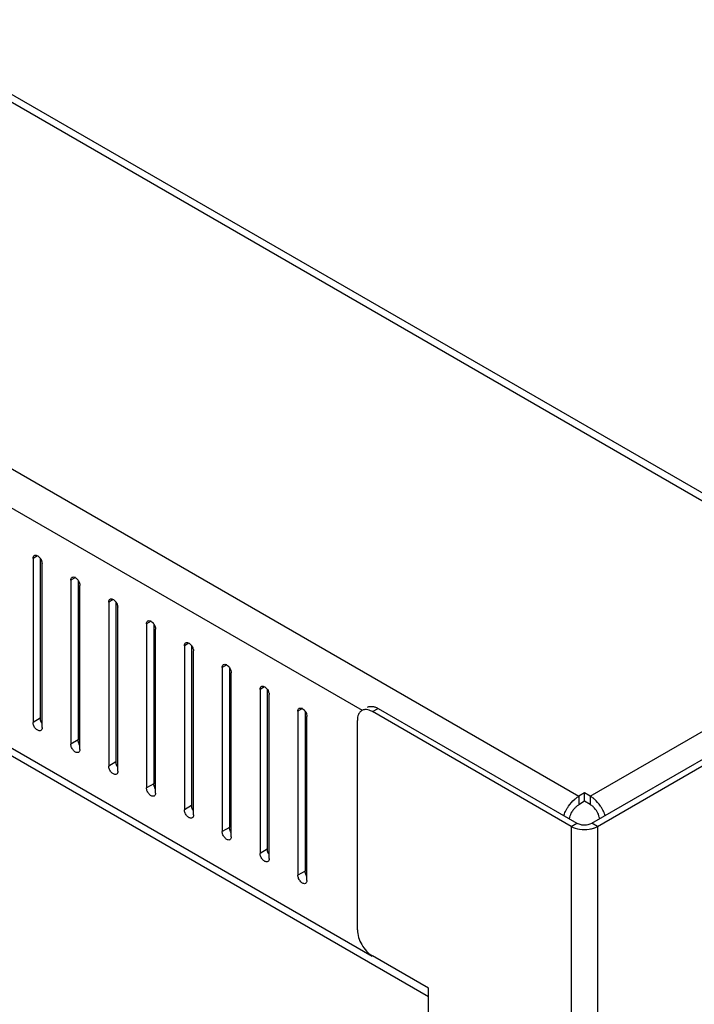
# Model space of a CAD drawing. Header units: inches. Extents: x 5 to 265, y 5 to 171.
# Tile 134 of 212: x 192.61 to 196.56, y 123.52 to 129.28. Entities that reach past the tile are written whole.
import ezdxf

# ---------------------------------------------------------------- set-up
doc = ezdxf.new("R2010")
doc.units = ezdxf.units.IN
doc.header["$LTSCALE"] = 14.96
doc.header["$MEASUREMENT"] = 0
doc.layers.get('0').update_dxf_attribs({"linetype": 'CONTINUOUS'})
doc.layers.add('03_ALL_AXES', color=7, linetype='CONTINUOUS')

msp = doc.modelspace()

# ---------------------------------------------------------------- linework, layer by layer
at = {"color": 7, "linetype": 'Continuous'}
for p, q in [((197.7377, 125.8083), (182.5292, 134.5888)), ((182.5992, 134.5957), (197.8077, 125.8153)), ((180.6723, 133.5167), (195.8808, 124.7363)), ((181.728, 132.6786), (194.6127, 125.2398)), ((195.0019, 123.5634), (181.3519, 131.444)), ((181.6138, 131.3401), (194.6727, 123.8008)), ((195.9473, 124.7371), (197.7363, 125.77)), ((195.9572, 124.5795), (197.9244, 125.7152)), ((195.9904, 124.5603), (197.9576, 125.6961)), ((194.6738, 125.2315), (194.707, 125.2507)), ((195.8363, 124.5603), (194.6738, 125.2315)), ((194.707, 125.2507), (195.8695, 124.5795)), ((194.5854, 123.9557), (194.5854, 125.1804)), ((195.9148, 124.7559), (195.8808, 124.7363)), ((195.8808, 124.7363), (195.8808, 124.6873)), ((195.9148, 124.7069), (195.8808, 124.6873)), ((195.9148, 124.7069), (195.9148, 124.7559)), ((195.9473, 124.7371), (195.9148, 124.7559)), ((195.9473, 124.6881), (195.9148, 124.7069)), ((195.9473, 124.7371), (195.9473, 124.6881)), ((195.8363, 124.5603), (195.8695, 124.5795)), ((195.8363, 124.5603), (195.8363, 58.4236)), ((195.9904, 124.5603), (195.9572, 124.5795)), ((195.9904, 124.5603), (195.9904, 58.4236)), ((195.0019, 123.6132), (194.6738, 123.8026)), ((195.0019, 123.458), (195.0019, 123.6132))]:
    msp.add_line(p, q, dxfattribs=at)
for points, knots in [([(194.5972, 125.2246), (194.5953, 125.2218), (194.5878, 125.2082), (194.5854, 125.1924), (194.5854, 125.1804)], [0, 0, 0, 0, 0.225567, 1, 1, 1, 1]), ([(194.6738, 125.2315), (194.6701, 125.2336), (194.6564, 125.2405), (194.6407, 125.2443), (194.6296, 125.2433)], [0, 0, 0, 0, 0.277736, 1, 1, 1, 1]), ([(194.6799, 125.2613), (194.6822, 125.2609), (194.6916, 125.2585), (194.7006, 125.2544), (194.707, 125.2507)], [0, 0, 0, 0, 0.235479, 1, 1, 1, 1]), ([(195.8108, 124.6624), (195.8139, 124.6678), (195.8269, 124.6883), (195.8429, 124.7069), (195.8565, 124.7187)], [0, 0, 0, 0, 0.257666, 1, 1, 1, 1]), ([(195.8565, 124.7187), (195.8584, 124.7204), (195.8661, 124.7268), (195.8744, 124.7326), (195.8808, 124.7363)], [0, 0, 0, 0, 0.260641, 1, 1, 1, 1]), ([(195.9717, 124.7195), (195.9697, 124.7212), (195.962, 124.7276), (195.9537, 124.7334), (195.9473, 124.7371)], [0, 0, 0, 0, 0.260641, 1, 1, 1, 1]), ([(196.0173, 124.6632), (196.0142, 124.6686), (196.0013, 124.6891), (195.9852, 124.7077), (195.9717, 124.7195)], [0, 0, 0, 0, 0.257666, 1, 1, 1, 1]), ([(195.7927, 124.6232), (195.7939, 124.6266), (195.799, 124.64), (195.8054, 124.653), (195.8108, 124.6624)], [0, 0, 0, 0, 0.246751, 1, 1, 1, 1]), ([(195.8408, 124.6451), (195.8421, 124.6473), (195.8475, 124.6561), (195.8539, 124.6642), (195.8592, 124.6698)], [0, 0, 0, 0, 0.254048, 1, 1, 1, 1]), ([(195.8592, 124.6698), (195.8608, 124.6716), (195.8675, 124.6781), (195.8749, 124.6839), (195.8808, 124.6873)], [0, 0, 0, 0, 0.264421, 1, 1, 1, 1]), ([(195.969, 124.6706), (195.9673, 124.6724), (195.9607, 124.6789), (195.9532, 124.6847), (195.9473, 124.6881)], [0, 0, 0, 0, 0.264421, 1, 1, 1, 1]), ([(195.9873, 124.6459), (195.986, 124.6481), (195.9806, 124.6569), (195.9742, 124.665), (195.969, 124.6706)], [0, 0, 0, 0, 0.254048, 1, 1, 1, 1]), ([(196.0354, 124.624), (196.0342, 124.6274), (196.0291, 124.6408), (196.0227, 124.6538), (196.0173, 124.6632)], [0, 0, 0, 0, 0.246751, 1, 1, 1, 1]), ([(195.8256, 124.6039), (195.8261, 124.6074), (195.8294, 124.6217), (195.8353, 124.6354), (195.8408, 124.6451)], [0, 0, 0, 0, 0.239043, 1, 1, 1, 1]), ([(196.0026, 124.6048), (196.002, 124.6082), (195.9988, 124.6225), (195.9929, 124.6362), (195.9873, 124.6459)], [0, 0, 0, 0, 0.239043, 1, 1, 1, 1]), ([(195.8363, 124.5603), (195.8512, 124.5517), (195.8865, 124.5411), (195.923, 124.5411), (195.9416, 124.544)], [0, 0, 0, 0, 0.477226, 1, 1, 1, 1]), ([(195.8695, 124.5795), (195.8715, 124.5784), (195.8803, 124.574), (195.8899, 124.5714), (195.8973, 124.5702)], [0, 0, 0, 0, 0.231066, 1, 1, 1, 1]), ([(195.8973, 124.5702), (195.9026, 124.5694), (195.9229, 124.5679), (195.9442, 124.572), (195.9572, 124.5795)], [0, 0, 0, 0, 0.263088, 1, 1, 1, 1]), ([(195.9681, 124.5504), (195.9701, 124.5511), (195.9778, 124.5539), (195.9852, 124.5573), (195.9904, 124.5603)], [0, 0, 0, 0, 0.261454, 1, 1, 1, 1]), ([(194.5854, 123.9557), (194.5854, 123.9254), (194.6061, 123.8656), (194.6476, 123.8177), (194.6738, 123.8026)], [0, 0, 0, 0, 0.500001, 1, 1, 1, 1])]:
    msp.add_open_spline(points, degree=3, knots=knots, dxfattribs=at)
for points in [[(194.6113, 125.2377), (194.6058, 125.2345), (194.6009, 125.2299), (194.5972, 125.2246)], [(194.6296, 125.2433), (194.6232, 125.2428), (194.6168, 125.2409), (194.6113, 125.2377)], [(194.6445, 125.2569), (194.6501, 125.2601), (194.6565, 125.262), (194.6628, 125.2625)], [(194.6628, 125.2625), (194.6685, 125.263), (194.6743, 125.2625), (194.6799, 125.2613)], [(195.9416, 124.544), (195.9506, 124.5454), (195.9595, 124.5476), (195.9681, 124.5504)]]:
    msp.add_open_spline(points, degree=3, dxfattribs=at)
at = {"layer": '03_ALL_AXES', "color": 7, "linetype": 'Continuous'}
for p, q in [((192.7147, 126.1437), (192.6882, 126.1284)), ((192.6882, 126.1284), (192.6882, 125.169)), ((192.7307, 126.1273), (192.7307, 125.1935)), ((192.7413, 125.1384), (192.7413, 126.0978)), ((192.9361, 126.0159), (192.9096, 126.0006)), ((192.9096, 126.0006), (192.9096, 125.0412)), ((192.952, 125.9996), (192.952, 125.0657)), ((192.9626, 125.0106), (192.9626, 125.97)), ((193.1574, 125.8881), (193.1309, 125.8728)), ((193.1309, 125.8728), (193.1309, 124.9134)), ((193.1733, 125.8718), (193.1733, 124.9379)), ((193.1839, 124.8828), (193.1839, 125.8422)), ((193.3787, 125.7603), (193.3522, 125.745)), ((193.3522, 125.745), (193.3522, 124.7856)), ((193.3946, 125.744), (193.3946, 124.8101)), ((193.4052, 124.755), (193.4052, 125.7144)), ((193.6, 125.6326), (193.5735, 125.6173)), ((193.5735, 125.6173), (193.5735, 124.6579)), ((193.616, 125.6162), (193.616, 124.6824)), ((193.6266, 124.6272), (193.6266, 125.5866)), ((193.8214, 125.5048), (193.7949, 125.4895)), ((193.7949, 125.4895), (193.7949, 124.5301)), ((193.8373, 125.4884), (193.8373, 124.5546)), ((193.8479, 124.4995), (193.8479, 125.4589)), ((194.0427, 125.377), (194.0162, 125.3617)), ((194.0162, 125.3617), (194.0162, 124.4023)), ((194.0586, 125.3607), (194.0586, 124.4268)), ((194.0692, 124.3717), (194.0692, 125.3311)), ((194.264, 125.2492), (194.2375, 125.2339)), ((194.2375, 125.2339), (194.2375, 124.2745)), ((194.2799, 125.2329), (194.2799, 124.299)), ((192.7307, 125.1935), (192.6882, 125.169)), ((194.2905, 124.2439), (194.2905, 125.2033)), ((192.952, 125.0657), (192.9096, 125.0412)), ((193.1733, 124.9379), (193.1309, 124.9134)), ((193.3946, 124.8101), (193.3522, 124.7856)), ((193.616, 124.6824), (193.5735, 124.6579)), ((193.8373, 124.5546), (193.7949, 124.5301)), ((194.0586, 124.4268), (194.0162, 124.4023)), ((194.2799, 124.299), (194.2375, 124.2745))]:
    msp.add_line(p, q, dxfattribs=at)
for centre in [(192.6796, 126.093), (192.9009, 125.9653), (193.1223, 125.8375), (193.3436, 125.7097), (193.5649, 125.5819), (193.7863, 125.4542), (194.0076, 125.3264), (194.2289, 125.1986)]:
    msp.add_arc(centre, 0.0621, 33.97043, 38.78456, dxfattribs=at)
for points, knots in [([(192.696, 126.1455), (192.6981, 126.1467), (192.7035, 126.1479), (192.712, 126.1456), (192.7205, 126.1401), (192.7256, 126.1349), (192.728, 126.1319)], [0, 0, 0, 0, 0.193684, 0.420711, 0.692082, 1, 1, 1, 1]), ([(192.6882, 126.1284), (192.6882, 126.1319), (192.6891, 126.1386), (192.6935, 126.1441), (192.696, 126.1455)], [0, 0, 0, 0, 0.549982, 1, 1, 1, 1]), ([(192.7377, 126.1151), (192.7383, 126.1136), (192.7402, 126.108), (192.7413, 126.1021), (192.7413, 126.0978)], [0, 0, 0, 0, 0.266989, 1, 1, 1, 1]), ([(192.9096, 126.0006), (192.9096, 126.0042), (192.9104, 126.0108), (192.9148, 126.0163), (192.9173, 126.0178)], [0, 0, 0, 0, 0.549982, 1, 1, 1, 1]), ([(192.9173, 126.0178), (192.9194, 126.019), (192.9248, 126.0202), (192.9333, 126.0178), (192.9419, 126.0124), (192.9469, 126.0071), (192.9493, 126.0041)], [0, 0, 0, 0, 0.193684, 0.420711, 0.692082, 1, 1, 1, 1]), ([(192.959, 125.9873), (192.9596, 125.9859), (192.9615, 125.9803), (192.9626, 125.9743), (192.9626, 125.97)], [0, 0, 0, 0, 0.266989, 1, 1, 1, 1]), ([(193.1309, 125.8728), (193.1309, 125.8764), (193.1318, 125.883), (193.1361, 125.8885), (193.1386, 125.89)], [0, 0, 0, 0, 0.549982, 1, 1, 1, 1]), ([(193.1386, 125.89), (193.1407, 125.8912), (193.1461, 125.8924), (193.1547, 125.8901), (193.1632, 125.8846), (193.1683, 125.8794), (193.1707, 125.8764)], [0, 0, 0, 0, 0.193684, 0.420711, 0.692082, 1, 1, 1, 1]), ([(193.1804, 125.8596), (193.1809, 125.8581), (193.1828, 125.8525), (193.1839, 125.8465), (193.1839, 125.8422)], [0, 0, 0, 0, 0.266989, 1, 1, 1, 1]), ([(193.3522, 125.745), (193.3522, 125.7486), (193.3531, 125.7553), (193.3574, 125.7607), (193.36, 125.7622)], [0, 0, 0, 0, 0.549982, 1, 1, 1, 1]), ([(193.36, 125.7622), (193.3621, 125.7634), (193.3675, 125.7646), (193.376, 125.7623), (193.3845, 125.7568), (193.3896, 125.7516), (193.392, 125.7486)], [0, 0, 0, 0, 0.193684, 0.420711, 0.692082, 1, 1, 1, 1]), ([(193.4017, 125.7318), (193.4023, 125.7303), (193.4042, 125.7247), (193.4052, 125.7188), (193.4052, 125.7144)], [0, 0, 0, 0, 0.266989, 1, 1, 1, 1]), ([(193.5735, 125.6173), (193.5735, 125.6208), (193.5744, 125.6275), (193.5788, 125.633), (193.5813, 125.6344)], [0, 0, 0, 0, 0.549982, 1, 1, 1, 1]), ([(193.5813, 125.6344), (193.5834, 125.6356), (193.5888, 125.6368), (193.5973, 125.6345), (193.6058, 125.629), (193.6109, 125.6238), (193.6133, 125.6208)], [0, 0, 0, 0, 0.193684, 0.420711, 0.692082, 1, 1, 1, 1]), ([(193.623, 125.604), (193.6236, 125.6025), (193.6255, 125.5969), (193.6266, 125.591), (193.6266, 125.5866)], [0, 0, 0, 0, 0.266989, 1, 1, 1, 1]), ([(193.7949, 125.4895), (193.7949, 125.4931), (193.7957, 125.4997), (193.8001, 125.5052), (193.8026, 125.5066)], [0, 0, 0, 0, 0.549982, 1, 1, 1, 1]), ([(193.8026, 125.5066), (193.8047, 125.5078), (193.8101, 125.509), (193.8186, 125.5067), (193.8272, 125.5012), (193.8322, 125.496), (193.8346, 125.493)], [0, 0, 0, 0, 0.193684, 0.420711, 0.692082, 1, 1, 1, 1]), ([(193.8443, 125.4762), (193.8449, 125.4747), (193.8468, 125.4691), (193.8479, 125.4632), (193.8479, 125.4589)], [0, 0, 0, 0, 0.266989, 1, 1, 1, 1]), ([(194.0162, 125.3617), (194.0162, 125.3653), (194.0171, 125.3719), (194.0214, 125.3774), (194.0239, 125.3789)], [0, 0, 0, 0, 0.549982, 1, 1, 1, 1]), ([(194.0239, 125.3789), (194.026, 125.3801), (194.0314, 125.3813), (194.04, 125.3789), (194.0485, 125.3735), (194.0536, 125.3682), (194.056, 125.3652)], [0, 0, 0, 0, 0.193684, 0.420711, 0.692082, 1, 1, 1, 1]), ([(194.0657, 125.3484), (194.0662, 125.347), (194.0681, 125.3414), (194.0692, 125.3354), (194.0692, 125.3311)], [0, 0, 0, 0, 0.266989, 1, 1, 1, 1]), ([(194.2375, 125.2339), (194.2375, 125.2375), (194.2384, 125.2441), (194.2427, 125.2496), (194.2453, 125.2511)], [0, 0, 0, 0, 0.549982, 1, 1, 1, 1]), ([(194.2453, 125.2511), (194.2474, 125.2523), (194.2528, 125.2535), (194.2613, 125.2512), (194.2698, 125.2457), (194.2749, 125.2405), (194.2773, 125.2375)], [0, 0, 0, 0, 0.193684, 0.420711, 0.692082, 1, 1, 1, 1]), ([(192.7335, 125.1212), (192.7316, 125.1201), (192.7269, 125.1189), (192.7193, 125.1204), (192.7116, 125.1246), (192.7015, 125.1337), (192.6919, 125.1484), (192.6882, 125.1623), (192.6882, 125.169)], [0, 0, 0, 0, 0.087096, 0.186852, 0.304476, 0.438665, 0.730051, 1, 1, 1, 1]), ([(192.7342, 125.1761), (192.7336, 125.1776), (192.7317, 125.1832), (192.7307, 125.1891), (192.7307, 125.1935)], [0, 0, 0, 0, 0.266989, 1, 1, 1, 1]), ([(194.287, 125.2207), (194.2876, 125.2192), (194.2895, 125.2136), (194.2905, 125.2076), (194.2905, 125.2033)], [0, 0, 0, 0, 0.266989, 1, 1, 1, 1]), ([(192.7413, 125.1384), (192.7413, 125.1348), (192.7404, 125.1281), (192.736, 125.1227), (192.7335, 125.1212)], [0, 0, 0, 0, 0.549982, 1, 1, 1, 1]), ([(192.9555, 125.0483), (192.955, 125.0498), (192.9531, 125.0554), (192.952, 125.0614), (192.952, 125.0657)], [0, 0, 0, 0, 0.266989, 1, 1, 1, 1]), ([(192.9548, 124.9934), (192.9529, 124.9923), (192.9482, 124.9911), (192.9407, 124.9927), (192.9329, 124.9969), (192.9228, 125.0059), (192.9132, 125.0206), (192.9096, 125.0345), (192.9096, 125.0412)], [0, 0, 0, 0, 0.087096, 0.186852, 0.304476, 0.438665, 0.730051, 1, 1, 1, 1]), ([(192.9626, 125.0106), (192.9626, 125.007), (192.9617, 125.0004), (192.9574, 124.9949), (192.9548, 124.9934)], [0, 0, 0, 0, 0.549982, 1, 1, 1, 1]), ([(193.1769, 124.9206), (193.1763, 124.922), (193.1744, 124.9276), (193.1733, 124.9336), (193.1733, 124.9379)], [0, 0, 0, 0, 0.266989, 1, 1, 1, 1]), ([(193.1761, 124.8656), (193.1743, 124.8646), (193.1696, 124.8633), (193.162, 124.8649), (193.1543, 124.8691), (193.1441, 124.8781), (193.1346, 124.8928), (193.1309, 124.9067), (193.1309, 124.9134)], [0, 0, 0, 0, 0.087096, 0.186852, 0.304476, 0.438665, 0.730051, 1, 1, 1, 1]), ([(193.1839, 124.8828), (193.1839, 124.8792), (193.183, 124.8726), (193.1787, 124.8671), (193.1761, 124.8656)], [0, 0, 0, 0, 0.549982, 1, 1, 1, 1]), ([(193.3975, 124.7379), (193.3956, 124.7368), (193.3909, 124.7356), (193.3833, 124.7371), (193.3756, 124.7413), (193.3654, 124.7503), (193.3559, 124.7651), (193.3522, 124.7789), (193.3522, 124.7856)], [0, 0, 0, 0, 0.087096, 0.186852, 0.304476, 0.438665, 0.730051, 1, 1, 1, 1]), ([(193.3982, 124.7928), (193.3976, 124.7943), (193.3957, 124.7999), (193.3946, 124.8058), (193.3946, 124.8101)], [0, 0, 0, 0, 0.266989, 1, 1, 1, 1]), ([(193.4052, 124.755), (193.4052, 124.7515), (193.4044, 124.7448), (193.4, 124.7393), (193.3975, 124.7379)], [0, 0, 0, 0, 0.549982, 1, 1, 1, 1]), ([(193.6188, 124.6101), (193.6169, 124.609), (193.6122, 124.6078), (193.6046, 124.6093), (193.5969, 124.6135), (193.5868, 124.6225), (193.5772, 124.6373), (193.5735, 124.6512), (193.5735, 124.6579)], [0, 0, 0, 0, 0.087096, 0.186852, 0.304476, 0.438665, 0.730051, 1, 1, 1, 1]), ([(193.6195, 124.665), (193.6189, 124.6665), (193.617, 124.6721), (193.616, 124.678), (193.616, 124.6824)], [0, 0, 0, 0, 0.266989, 1, 1, 1, 1]), ([(193.6266, 124.6272), (193.6266, 124.6237), (193.6257, 124.617), (193.6213, 124.6115), (193.6188, 124.6101)], [0, 0, 0, 0, 0.549982, 1, 1, 1, 1]), ([(193.8408, 124.5372), (193.8403, 124.5387), (193.8384, 124.5443), (193.8373, 124.5502), (193.8373, 124.5546)], [0, 0, 0, 0, 0.266989, 1, 1, 1, 1]), ([(193.8401, 124.4823), (193.8383, 124.4812), (193.8335, 124.48), (193.826, 124.4815), (193.8182, 124.4858), (193.8081, 124.4948), (193.7985, 124.5095), (193.7949, 124.5234), (193.7949, 124.5301)], [0, 0, 0, 0, 0.087096, 0.186852, 0.304476, 0.438665, 0.730051, 1, 1, 1, 1]), ([(193.8479, 124.4995), (193.8479, 124.4959), (193.847, 124.4892), (193.8427, 124.4838), (193.8401, 124.4823)], [0, 0, 0, 0, 0.549982, 1, 1, 1, 1]), ([(194.0622, 124.4094), (194.0616, 124.4109), (194.0597, 124.4165), (194.0586, 124.4225), (194.0586, 124.4268)], [0, 0, 0, 0, 0.266989, 1, 1, 1, 1]), ([(194.0614, 124.3545), (194.0596, 124.3534), (194.0549, 124.3522), (194.0473, 124.3538), (194.0396, 124.358), (194.0294, 124.367), (194.0199, 124.3817), (194.0162, 124.3956), (194.0162, 124.4023)], [0, 0, 0, 0, 0.087096, 0.186852, 0.304476, 0.438665, 0.730051, 1, 1, 1, 1]), ([(194.0692, 124.3717), (194.0692, 124.3681), (194.0683, 124.3615), (194.064, 124.356), (194.0614, 124.3545)], [0, 0, 0, 0, 0.549982, 1, 1, 1, 1]), ([(194.2828, 124.2267), (194.2809, 124.2257), (194.2762, 124.2244), (194.2686, 124.226), (194.2609, 124.2302), (194.2507, 124.2392), (194.2412, 124.2539), (194.2375, 124.2678), (194.2375, 124.2745)], [0, 0, 0, 0, 0.087096, 0.186852, 0.304476, 0.438665, 0.730051, 1, 1, 1, 1]), ([(194.2835, 124.2817), (194.2829, 124.2831), (194.281, 124.2887), (194.2799, 124.2947), (194.2799, 124.299)], [0, 0, 0, 0, 0.266989, 1, 1, 1, 1]), ([(194.2905, 124.2439), (194.2905, 124.2403), (194.2897, 124.2337), (194.2853, 124.2282), (194.2828, 124.2267)], [0, 0, 0, 0, 0.549982, 1, 1, 1, 1])]:
    msp.add_open_spline(points, degree=3, knots=knots, dxfattribs=at)
for points in [[(192.7311, 126.1277), (192.7338, 126.1238), (192.736, 126.1195), (192.7377, 126.1151)], [(192.9524, 125.9999), (192.9551, 125.996), (192.9573, 125.9918), (192.959, 125.9873)], [(193.1737, 125.8722), (193.1764, 125.8682), (193.1786, 125.864), (193.1804, 125.8596)], [(193.3951, 125.7444), (193.3977, 125.7405), (193.4, 125.7362), (193.4017, 125.7318)], [(193.6164, 125.6166), (193.6191, 125.6127), (193.6213, 125.6084), (193.623, 125.604)], [(193.8377, 125.4888), (193.8404, 125.4849), (193.8426, 125.4806), (193.8443, 125.4762)], [(194.059, 125.3611), (194.0617, 125.3571), (194.0639, 125.3529), (194.0657, 125.3484)], [(194.2804, 125.2333), (194.283, 125.2293), (194.2853, 125.2251), (194.287, 125.2207)], [(192.7408, 125.1635), (192.7382, 125.1674), (192.7359, 125.1717), (192.7342, 125.1761)], [(192.9621, 125.0357), (192.9595, 125.0397), (192.9572, 125.0439), (192.9555, 125.0483)], [(193.1835, 124.9079), (193.1808, 124.9119), (193.1786, 124.9161), (193.1769, 124.9206)], [(193.4048, 124.7802), (193.4021, 124.7841), (193.3999, 124.7884), (193.3982, 124.7928)], [(193.6261, 124.6524), (193.6235, 124.6563), (193.6212, 124.6606), (193.6195, 124.665)], [(193.8474, 124.5246), (193.8448, 124.5285), (193.8425, 124.5328), (193.8408, 124.5372)], [(194.0688, 124.3968), (194.0661, 124.4008), (194.0639, 124.405), (194.0622, 124.4094)], [(194.2901, 124.269), (194.2874, 124.273), (194.2852, 124.2772), (194.2835, 124.2817)]]:
    msp.add_open_spline(points, degree=3, dxfattribs=at)

doc.saveas('drawing.dxf')
